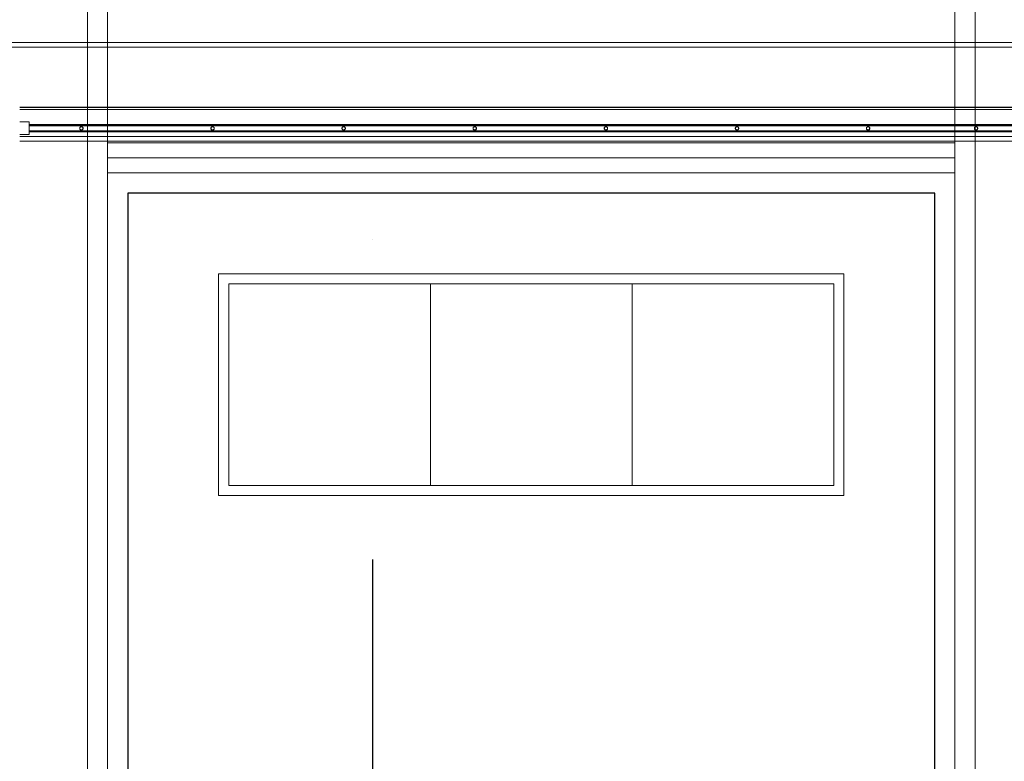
# Model space of a CAD drawing. Header units: millimetres. Extents: x 295996 to 512960, y -33037 to 76497.
# Tile 34 of 256: x 366319 to 371200, y 51827 to 55505. Entities that reach past the tile are written whole.
import ezdxf

# ---------------------------------------------------------------- set-up
doc = ezdxf.new("R2010")
doc.units = ezdxf.units.MM
doc.header["$LTSCALE"] = 0.25
doc.linetypes.add('DASHDOT', pattern=[25.4, 12.7, -6.35, 0, -6.35])
doc.linetypes.add('XKITLINE00', pattern=[0])
doc.layers.get('0').update_dxf_attribs({"lineweight": 20})
for name, color, linetype in [('IN_C_OSA', 6, 'DASHDOT'), ('IN_C_TENKA', 7, 'Continuous'), ('IN_VYPLNE OTVORU', 151, 'Continuous')]:
    doc.layers.add(name, color=color, linetype=linetype)
doc.layers.add('Položka', color=2, linetype='Continuous', lineweight=0)

msp = doc.modelspace()

# ---------------------------------------------------------------- linework, layer by layer
at = {"linetype": 'XKITLINE00', "lineweight": 0}
for p, q in [((369006.25911, 55391.76798), (362774.35901, 55391.76798)), ((369006.25911, 55368.76801), (362774.35901, 55368.76801)), ((373865.35909, 55391.76798), (369006.25911, 55391.76798)), ((373865.35909, 55368.76801), (369006.25911, 55368.76801)), ((369006.25911, 55070.36799), (366319.36922, 55070.36799)), ((369006.25911, 55068.95378), (366319.36922, 55068.95378)), ((369006.25911, 55059.74667), (366319.36922, 55059.74667)), ((369006.25911, 55059.03956), (366319.36922, 55059.03956)), ((373569.75916, 55070.36799), (369006.25911, 55070.36799)), ((373570.35902, 55068.95378), (369006.25911, 55068.95378)), ((373570.35902, 55059.74667), (369006.25911, 55059.74667)), ((373570.35902, 55059.03956), (369006.25911, 55059.03956)), ((366366.37903, 54998.26794), (366319.3692, 54998.26794)), ((369006.25911, 54984.76799), (366366.37893, 54984.76799)), ((369006.25911, 54981.76799), (366366.37893, 54981.76799)), ((369006.25911, 54980.76799), (366366.37893, 54980.76799)), ((369006.25911, 54977.76799), (366366.37893, 54977.76799)), ((366366.37905, 54935.30289), (366366.37905, 54998.26799)), ((366366.37905, 54998.26799), (366366.37905, 54998.23305)), ((366616.97217, 54967.15004), (366616.87162, 54966.2305)), ((366616.87162, 54966.2305), (366616.87162, 54965.30548)), ((366616.87162, 54965.30548), (366616.97217, 54964.38594)), ((366617.17203, 54968.05321), (366616.97217, 54967.15004)), ((366616.97217, 54964.38594), (366617.17203, 54963.48277)), ((366617.4688, 54968.92932), (366617.17203, 54968.05321)), ((366617.17203, 54963.48277), (366617.4688, 54962.60666)), ((366617.85903, 54969.76799), (366617.4688, 54968.92932)), ((366617.4688, 54962.60666), (366617.85903, 54961.76799)), ((366625.35908, 54974.42824), (366617.85903, 54970.09812)), ((366617.85903, 54961.43786), (366617.85903, 54970.09812)), ((366625.35908, 54957.10774), (366617.85903, 54961.43786)), ((366618.67615, 54971.02048), (366618.14496, 54970.26318)), ((366618.14496, 54961.2728), (366618.67615, 54960.51551)), ((366619.28644, 54971.71558), (366618.67615, 54971.02048)), ((366618.67615, 54960.51551), (366619.28644, 54959.82041)), ((366619.96874, 54972.34022), (366619.28644, 54971.71558)), ((366620.71481, 54972.88705), (366619.96874, 54972.34022)), ((366621.5159, 54973.34955), (366620.71481, 54972.88705)), ((366622.36252, 54973.72228), (366621.5159, 54973.34955)), ((366623.24461, 54974.0008), (366622.36252, 54973.72228)), ((366624.15173, 54974.18181), (366623.24461, 54974.0008)), ((366625.07316, 54974.26318), (366624.15173, 54974.18181)), ((366625.35908, 54974.42824), (366632.85908, 54970.09812)), ((366625.35908, 54957.10774), (366632.85908, 54961.43786)), ((366626.56638, 54974.18181), (366625.64495, 54974.26318)), ((366627.4735, 54974.0008), (366626.56638, 54974.18181)), ((366628.35559, 54973.72228), (366627.4735, 54974.0008)), ((366629.20221, 54973.34955), (366628.35559, 54973.72228)), ((366630.0033, 54972.88705), (366629.20221, 54973.34955)), ((366630.74937, 54972.34022), (366630.0033, 54972.88705)), ((366631.43167, 54971.71558), (366630.74937, 54972.34022)), ((366632.04196, 54971.02048), (366631.43167, 54971.71558)), ((366631.43167, 54959.82041), (366632.04196, 54960.51551)), ((366632.57315, 54970.26318), (366632.04196, 54971.02048)), ((366632.04196, 54960.51551), (366632.57315, 54961.2728)), ((366632.85908, 54970.09812), (366632.85908, 54961.43786)), ((366633.24931, 54968.92932), (366632.85908, 54969.76799)), ((366632.85908, 54961.76799), (366633.24931, 54962.60666)), ((366633.54608, 54968.05321), (366633.24931, 54968.92932)), ((366633.24931, 54962.60666), (366633.54608, 54963.48277)), ((366633.74594, 54967.15004), (366633.54608, 54968.05321)), ((366633.54608, 54963.48277), (366633.74594, 54964.38594)), ((366633.84649, 54966.2305), (366633.74594, 54967.15004)), ((366633.74594, 54964.38594), (366633.84649, 54965.30548)), ((366633.84649, 54965.30548), (366633.84649, 54966.2305)), ((367266.97217, 54967.15004), (367266.87164, 54966.2305)), ((367266.87164, 54966.2305), (367266.87164, 54965.30548)), ((367266.87164, 54965.30548), (367266.97217, 54964.38594)), ((367267.17201, 54968.05321), (367266.97217, 54967.15004)), ((367266.97217, 54964.38594), (367267.17201, 54963.48277)), ((367267.46881, 54968.92932), (367267.17201, 54968.05321)), ((367267.17201, 54963.48277), (367267.46881, 54962.60666)), ((367267.85905, 54969.76799), (367267.46881, 54968.92932)), ((367267.46881, 54962.60666), (367267.85905, 54961.76799)), ((367267.85905, 54970.09812), (367275.35906, 54974.42824)), ((367267.85905, 54961.43786), (367267.85905, 54970.09812)), ((367275.35906, 54957.10774), (367267.85905, 54961.43786)), ((367268.67614, 54971.02048), (367268.14496, 54970.26318)), ((367268.14496, 54961.2728), (367268.67614, 54960.51551)), ((367269.28647, 54971.71558), (367268.67614, 54971.02048)), ((367268.67614, 54960.51551), (367269.28647, 54959.82041)), ((367269.96871, 54972.34022), (367269.28647, 54971.71558)), ((367270.7148, 54972.88705), (367269.96871, 54972.34022)), ((367271.5159, 54973.34955), (367270.7148, 54972.88705)), ((367272.3625, 54973.72228), (367271.5159, 54973.34955)), ((367273.24459, 54974.0008), (367272.3625, 54973.72228)), ((367274.15172, 54974.18181), (367273.24459, 54974.0008)), ((367275.07315, 54974.26318), (367274.15172, 54974.18181)), ((367282.85905, 54970.09812), (367275.35906, 54974.42824)), ((367275.35906, 54957.10774), (367282.85905, 54961.43786)), ((367276.56638, 54974.18181), (367275.64495, 54974.26318)), ((367277.47352, 54974.0008), (367276.56638, 54974.18181)), ((367278.35561, 54973.72228), (367277.47352, 54974.0008)), ((367279.20222, 54973.34955), (367278.35561, 54973.72228)), ((367280.00331, 54972.88705), (367279.20222, 54973.34955)), ((367280.74939, 54972.34022), (367280.00331, 54972.88705)), ((367281.43164, 54971.71558), (367280.74939, 54972.34022)), ((367282.04198, 54971.02048), (367281.43164, 54971.71558)), ((367281.43164, 54959.82041), (367282.04198, 54960.51551)), ((367282.57316, 54970.26318), (367282.04198, 54971.02048)), ((367282.04198, 54960.51551), (367282.57316, 54961.2728)), ((367282.85905, 54970.09812), (367282.85905, 54961.43786)), ((367283.2493, 54968.92932), (367282.85905, 54969.76799)), ((367282.85905, 54961.76799), (367283.2493, 54962.60666)), ((367283.5461, 54968.05321), (367283.2493, 54968.92932)), ((367283.2493, 54962.60666), (367283.5461, 54963.48277)), ((367283.74594, 54967.15004), (367283.5461, 54968.05321)), ((367283.5461, 54963.48277), (367283.74594, 54964.38594)), ((367283.84646, 54966.2305), (367283.74594, 54967.15004)), ((367283.74594, 54964.38594), (367283.84646, 54965.30548)), ((367283.84646, 54965.30548), (367283.84646, 54966.2305)), ((367916.97216, 54967.15004), (367916.87166, 54966.2305)), ((367916.87166, 54966.2305), (367916.87166, 54965.30548)), ((367916.87166, 54965.30548), (367916.97216, 54964.38594)), ((367917.17201, 54968.05321), (367916.97216, 54967.15004)), ((367916.97216, 54964.38594), (367917.17201, 54963.48277)), ((367917.46881, 54968.92932), (367917.17201, 54968.05321)), ((367917.17201, 54963.48277), (367917.46881, 54962.60666)), ((367917.85904, 54969.76799), (367917.46881, 54968.92932)), ((367917.46881, 54962.60666), (367917.85904, 54961.76799)), ((367917.85904, 54970.09812), (367925.35907, 54974.42824)), ((367917.85904, 54961.43786), (367917.85904, 54970.09812)), ((367917.85904, 54961.43786), (367925.35907, 54957.10774)), ((367918.67613, 54971.02048), (367918.14497, 54970.26318)), ((367918.14497, 54961.2728), (367918.67613, 54960.51551)), ((367919.28649, 54971.71558), (367918.67613, 54971.02048)), ((367918.67613, 54960.51551), (367919.28649, 54959.82041)), ((367919.96872, 54972.34022), (367919.28649, 54971.71558)), ((367920.71482, 54972.88705), (367919.96872, 54972.34022)), ((367921.51591, 54973.34955), (367920.71482, 54972.88705)), ((367922.3625, 54973.72228), (367921.51591, 54973.34955)), ((367923.24459, 54974.0008), (367922.3625, 54973.72228)), ((367924.15172, 54974.18181), (367923.24459, 54974.0008)), ((367925.07314, 54974.26318), (367924.15172, 54974.18181)), ((367925.35907, 54974.42824), (367932.85906, 54970.09812)), ((367932.85906, 54961.43786), (367925.35907, 54957.10774)), ((367926.56639, 54974.18181), (367925.64496, 54974.26318)), ((367927.47351, 54974.0008), (367926.56639, 54974.18181)), ((367928.3556, 54973.72228), (367927.47351, 54974.0008)), ((367929.20223, 54973.34955), (367928.3556, 54973.72228)), ((367930.00331, 54972.88705), (367929.20223, 54973.34955)), ((367930.74938, 54972.34022), (367930.00331, 54972.88705)), ((367931.43165, 54971.71558), (367930.74938, 54972.34022)), ((367932.04197, 54971.02048), (367931.43165, 54971.71558)), ((367931.43165, 54959.82041), (367932.04197, 54960.51551)), ((367932.57317, 54970.26318), (367932.04197, 54971.02048)), ((367932.04197, 54960.51551), (367932.57317, 54961.2728)), ((367932.85906, 54961.43786), (367932.85906, 54970.09812)), ((367933.24929, 54968.92932), (367932.85906, 54969.76799)), ((367932.85906, 54961.76799), (367933.24929, 54962.60666)), ((367933.54609, 54968.05321), (367933.24929, 54968.92932)), ((367933.24929, 54962.60666), (367933.54609, 54963.48277)), ((367933.74595, 54967.15004), (367933.54609, 54968.05321)), ((367933.54609, 54963.48277), (367933.74595, 54964.38594)), ((367933.84647, 54966.2305), (367933.74595, 54967.15004)), ((367933.74595, 54964.38594), (367933.84647, 54965.30548)), ((367933.84647, 54965.30548), (367933.84647, 54966.2305)), ((368566.97216, 54967.15004), (368566.87167, 54966.2305)), ((368566.87167, 54966.2305), (368566.87167, 54965.30548)), ((368566.87167, 54965.30548), (368566.97216, 54964.38594)), ((368567.17196, 54968.05321), (368566.97216, 54967.15004)), ((368566.97216, 54964.38594), (368567.17196, 54963.48277)), ((368567.46879, 54968.92932), (368567.17196, 54968.05321)), ((368567.17196, 54963.48277), (368567.46879, 54962.60666)), ((368567.85908, 54969.76799), (368567.46879, 54968.92932)), ((368567.46879, 54962.60666), (368567.85908, 54961.76799)), ((368567.85908, 54970.09812), (368575.35901, 54974.42824)), ((368567.85908, 54970.09812), (368567.85908, 54961.43786)), ((368575.35901, 54957.10774), (368567.85908, 54961.43786)), ((368568.67614, 54971.02048), (368568.14494, 54970.26318)), ((368568.14494, 54961.2728), (368568.67614, 54960.51551)), ((368569.28649, 54971.71558), (368568.67614, 54971.02048)), ((368568.67614, 54960.51551), (368569.28649, 54959.82041)), ((368569.96873, 54972.34022), (368569.28649, 54971.71558)), ((368570.71486, 54972.88705), (368569.96873, 54972.34022)), ((368571.51594, 54973.34955), (368570.71486, 54972.88705)), ((368572.36245, 54973.72228), (368571.51594, 54973.34955)), ((368573.2446, 54974.0008), (368572.36245, 54973.72228)), ((368574.15178, 54974.18181), (368573.2446, 54974.0008)), ((368575.07315, 54974.26318), (368574.15178, 54974.18181)), ((368582.85907, 54970.09812), (368575.35901, 54974.42824)), ((368582.85907, 54961.43786), (368575.35901, 54957.10774)), ((368576.56636, 54974.18181), (368575.645, 54974.26318)), ((368577.47355, 54974.0008), (368576.56636, 54974.18181)), ((368578.35558, 54973.72228), (368577.47355, 54974.0008)), ((368579.2022, 54973.34955), (368578.35558, 54973.72228)), ((368580.00329, 54972.88705), (368579.2022, 54973.34955)), ((368580.74942, 54972.34022), (368580.00329, 54972.88705)), ((368581.43165, 54971.71558), (368580.74942, 54972.34022)), ((368582.04201, 54971.02048), (368581.43165, 54971.71558)), ((368581.43165, 54959.82041), (368582.04201, 54960.51551)), ((368582.5732, 54970.26318), (368582.04201, 54971.02048)), ((368582.04201, 54960.51551), (368582.5732, 54961.2728)), ((368582.85907, 54970.09812), (368582.85907, 54961.43786)), ((368583.24936, 54968.92932), (368582.85907, 54969.76799)), ((368582.85907, 54961.76799), (368583.24936, 54962.60666)), ((368583.54607, 54968.05321), (368583.24936, 54968.92932)), ((368583.24936, 54962.60666), (368583.54607, 54963.48277)), ((368583.74598, 54967.15004), (368583.54607, 54968.05321)), ((368583.54607, 54963.48277), (368583.74598, 54964.38594)), ((368583.84648, 54966.2305), (368583.74598, 54967.15004)), ((368583.74598, 54964.38594), (368583.84648, 54965.30548)), ((368583.84648, 54965.30548), (368583.84648, 54966.2305)), ((373538.53872, 54984.76799), (369006.25911, 54984.76799)), ((373538.53872, 54981.76799), (369006.25911, 54981.76799)), ((373538.53872, 54980.76799), (369006.25911, 54980.76799)), ((373520.85903, 54977.76799), (369006.25911, 54977.76799)), ((369216.97212, 54967.15002), (369216.87163, 54966.23044)), ((369216.87163, 54966.23044), (369216.87163, 54965.3055)), ((369216.87163, 54965.3055), (369216.97212, 54964.38592)), ((369217.17203, 54968.05327), (369216.97212, 54967.15002)), ((369216.97212, 54964.38592), (369217.17203, 54963.48279)), ((369217.46887, 54968.92934), (369217.17203, 54968.05327)), ((369217.17203, 54963.48279), (369217.46887, 54962.60672)), ((369217.85904, 54969.76798), (369217.46887, 54968.92934)), ((369217.46887, 54962.60672), (369217.85904, 54961.76796)), ((369217.85904, 54970.09807), (369225.35909, 54974.42823)), ((369217.85904, 54970.09807), (369217.85904, 54961.43787)), ((369225.35909, 54957.10771), (369217.85904, 54961.43787)), ((369218.6761, 54971.02051), (369218.1449, 54970.26317)), ((369218.1449, 54961.27277), (369218.6761, 54960.51555)), ((369219.28645, 54971.71562), (369218.6761, 54971.02051)), ((369218.6761, 54960.51555), (369219.28645, 54959.82044)), ((369219.96868, 54972.34028), (369219.28645, 54971.71562)), ((369220.71481, 54972.88709), (369219.96868, 54972.34028)), ((369221.5159, 54973.3495), (369220.71481, 54972.88709)), ((369222.36253, 54973.72227), (369221.5159, 54973.3495)), ((369223.24456, 54974.00074), (369222.36253, 54973.72227)), ((369224.15174, 54974.18182), (369223.24456, 54974.00074)), ((369225.07311, 54974.26312), (369224.15174, 54974.18182)), ((369232.85902, 54970.09807), (369225.35909, 54974.42823)), ((369232.85902, 54961.43787), (369225.35909, 54957.10771)), ((369226.56644, 54974.18182), (369225.64495, 54974.26312)), ((369227.4735, 54974.00074), (369226.56644, 54974.18182)), ((369228.35565, 54973.72227), (369227.4735, 54974.00074)), ((369229.20216, 54973.3495), (369228.35565, 54973.72227)), ((369230.00324, 54972.88709), (369229.20216, 54973.3495)), ((369230.74938, 54972.34028), (369230.00324, 54972.88709)), ((369231.43161, 54971.71562), (369230.74938, 54972.34028)), ((369232.04196, 54971.02051), (369231.43161, 54971.71562)), ((369231.43161, 54959.82044), (369232.04196, 54960.51555)), ((369232.57316, 54970.26317), (369232.04196, 54971.02051)), ((369232.04196, 54960.51555), (369232.57316, 54961.27277)), ((369232.85902, 54970.09807), (369232.85902, 54961.43787)), ((369233.24931, 54968.92934), (369232.85902, 54969.76798)), ((369232.85902, 54961.76796), (369233.24931, 54962.60672)), ((369233.54615, 54968.05327), (369233.24931, 54968.92934)), ((369233.24931, 54962.60672), (369233.54615, 54963.48279)), ((369233.74594, 54967.15002), (369233.54615, 54968.05327)), ((369233.54615, 54963.48279), (369233.74594, 54964.38592)), ((369233.84643, 54966.23044), (369233.74594, 54967.15002)), ((369233.74594, 54964.38592), (369233.84643, 54965.3055)), ((369233.84643, 54965.3055), (369233.84643, 54966.23044)), ((369866.97222, 54967.15002), (369866.8716, 54966.23044)), ((369866.8716, 54966.23044), (369866.8716, 54965.3055)), ((369866.8716, 54965.3055), (369866.97222, 54964.38592)), ((369867.17201, 54968.05327), (369866.97222, 54967.15002)), ((369866.97222, 54964.38592), (369867.17201, 54963.48279)), ((369867.46884, 54968.92934), (369867.17201, 54968.05327)), ((369867.17201, 54963.48279), (369867.46884, 54962.60672)), ((369867.85913, 54969.76798), (369867.46884, 54968.92934)), ((369867.46884, 54962.60672), (369867.85913, 54961.76796)), ((369867.85913, 54970.09807), (369875.35907, 54974.42823)), ((369867.85913, 54970.09807), (369867.85913, 54961.43787)), ((369875.35907, 54957.10771), (369867.85913, 54961.43787)), ((369868.67619, 54971.02051), (369868.145, 54970.26317)), ((369868.145, 54961.27277), (369868.67619, 54960.51555)), ((369869.28654, 54971.71562), (369868.67619, 54971.02051)), ((369868.67619, 54960.51555), (369869.28654, 54959.82044)), ((369869.96866, 54972.34028), (369869.28654, 54971.71562)), ((369870.71491, 54972.88709), (369869.96866, 54972.34028)), ((369871.516, 54973.3495), (369870.71491, 54972.88709)), ((369872.36238, 54973.72227), (369871.516, 54973.3495)), ((369873.24453, 54974.00074), (369872.36238, 54973.72227)), ((369874.15171, 54974.18182), (369873.24453, 54974.00074)), ((369875.0732, 54974.26312), (369874.15171, 54974.18182)), ((369882.859, 54970.09807), (369875.35907, 54974.42823)), ((369882.859, 54961.43787), (369875.35907, 54957.10771)), ((369876.56642, 54974.18182), (369875.64493, 54974.26312)), ((369877.4736, 54974.00074), (369876.56642, 54974.18182)), ((369878.35551, 54973.72227), (369877.4736, 54974.00074)), ((369879.20213, 54973.3495), (369878.35551, 54973.72227)), ((369880.00322, 54972.88709), (369879.20213, 54973.3495)), ((369880.74947, 54972.34028), (369880.00322, 54972.88709)), ((369881.43159, 54971.71562), (369880.74947, 54972.34028)), ((369882.04194, 54971.02051), (369881.43159, 54971.71562)), ((369881.43159, 54959.82044), (369882.04194, 54960.51555)), ((369882.57314, 54970.26317), (369882.04194, 54971.02051)), ((369882.04194, 54960.51555), (369882.57314, 54961.27277)), ((369882.859, 54970.09807), (369882.859, 54961.43787)), ((369883.24929, 54968.92934), (369882.859, 54969.76798)), ((369882.859, 54961.76796), (369883.24929, 54962.60672)), ((369883.54612, 54968.05327), (369883.24929, 54968.92934)), ((369883.24929, 54962.60672), (369883.54612, 54963.48279)), ((369883.74592, 54967.15002), (369883.54612, 54968.05327)), ((369883.54612, 54963.48279), (369883.74592, 54964.38592)), ((369883.84653, 54966.23044), (369883.74592, 54967.15002)), ((369883.74592, 54964.38592), (369883.84653, 54965.3055)), ((369883.84653, 54965.3055), (369883.84653, 54966.23044)), ((370516.97207, 54967.15002), (370516.8717, 54966.23044)), ((370516.8717, 54966.23044), (370516.8717, 54965.3055)), ((370516.8717, 54965.3055), (370516.97207, 54964.38592)), ((370517.17211, 54968.05327), (370516.97207, 54967.15002)), ((370516.97207, 54964.38592), (370517.17211, 54963.48279)), ((370517.4687, 54968.92934), (370517.17211, 54968.05327)), ((370517.17211, 54963.48279), (370517.4687, 54962.60672)), ((370517.85899, 54969.76798), (370517.4687, 54968.92934)), ((370517.4687, 54962.60672), (370517.85899, 54961.76796)), ((370517.85899, 54970.09807), (370525.35916, 54974.42823)), ((370517.85899, 54970.09807), (370517.85899, 54961.43787)), ((370525.35916, 54957.10771), (370517.85899, 54961.43787)), ((370518.67605, 54971.02051), (370518.14485, 54970.26317)), ((370518.14485, 54961.27277), (370518.67605, 54960.51555)), ((370519.2864, 54971.71562), (370518.67605, 54971.02051)), ((370518.67605, 54960.51555), (370519.2864, 54959.82044)), ((370519.96876, 54972.34028), (370519.2864, 54971.71562)), ((370520.71477, 54972.88709), (370519.96876, 54972.34028)), ((370521.51585, 54973.3495), (370520.71477, 54972.88709)), ((370522.36248, 54973.72227), (370521.51585, 54973.3495)), ((370523.24463, 54974.00074), (370522.36248, 54973.72227)), ((370524.15181, 54974.18182), (370523.24463, 54974.00074)), ((370525.07306, 54974.26312), (370524.15181, 54974.18182)), ((370532.85909, 54970.09807), (370525.35916, 54974.42823)), ((370532.85909, 54961.43787), (370525.35916, 54957.10771)), ((370526.56627, 54974.18182), (370525.64502, 54974.26312)), ((370527.47346, 54974.00074), (370526.56627, 54974.18182)), ((370528.35561, 54973.72227), (370527.47346, 54974.00074)), ((370529.20223, 54973.3495), (370528.35561, 54973.72227)), ((370530.00332, 54972.88709), (370529.20223, 54973.3495)), ((370530.74933, 54972.34028), (370530.00332, 54972.88709)), ((370531.43168, 54971.71562), (370530.74933, 54972.34028)), ((370532.04203, 54971.02051), (370531.43168, 54971.71562)), ((370531.43168, 54959.82044), (370532.04203, 54960.51555)), ((370532.57323, 54970.26317), (370532.04203, 54971.02051)), ((370532.04203, 54960.51555), (370532.57323, 54961.27277)), ((370532.85909, 54970.09807), (370532.85909, 54961.43787)), ((370533.24939, 54968.92934), (370532.85909, 54969.76798)), ((370532.85909, 54961.76796), (370533.24939, 54962.60672)), ((370533.54622, 54968.05327), (370533.24939, 54968.92934)), ((370533.24939, 54962.60672), (370533.54622, 54963.48279)), ((370533.74601, 54967.15002), (370533.54622, 54968.05327)), ((370533.54622, 54963.48279), (370533.74601, 54964.38592)), ((370533.84639, 54966.23044), (370533.74601, 54967.15002)), ((370533.74601, 54964.38592), (370533.84639, 54965.3055)), ((370533.84639, 54965.3055), (370533.84639, 54966.23044)), ((371051.97216, 54967.15002), (371051.87155, 54966.23044)), ((371051.87155, 54966.23044), (371051.87155, 54965.3055)), ((371051.87155, 54965.3055), (371051.97216, 54964.38592)), ((371052.17195, 54968.05327), (371051.97216, 54967.15002)), ((371051.97216, 54964.38592), (371052.17195, 54963.48279)), ((371052.46878, 54968.92934), (371052.17195, 54968.05327)), ((371052.17195, 54963.48279), (371052.46878, 54962.60672)), ((371052.85908, 54969.76798), (371052.46878, 54968.92934)), ((371052.46878, 54962.60672), (371052.85908, 54961.76796)), ((371052.85908, 54970.09807), (371060.35901, 54974.42823)), ((371052.85908, 54970.09807), (371052.85908, 54961.43787)), ((371060.35901, 54957.10771), (371052.85908, 54961.43787)), ((371053.67614, 54971.02051), (371053.14494, 54970.26317)), ((371053.14494, 54961.27277), (371053.67614, 54960.51555)), ((371054.28649, 54971.71562), (371053.67614, 54971.02051)), ((371053.67614, 54960.51555), (371054.28649, 54959.82044)), ((371054.9686, 54972.34028), (371054.28649, 54971.71562)), ((371055.71485, 54972.88709), (371054.9686, 54972.34028)), ((371056.51594, 54973.3495), (371055.71485, 54972.88709)), ((371057.36256, 54973.72227), (371056.51594, 54973.3495)), ((371058.24447, 54974.00074), (371057.36256, 54973.72227)), ((371059.15166, 54974.18182), (371058.24447, 54974.00074)), ((371060.07314, 54974.26312), (371059.15166, 54974.18182)), ((371067.85894, 54970.09807), (371060.35901, 54974.42823)), ((371067.85894, 54961.43787), (371060.35901, 54957.10771)), ((371061.56636, 54974.18182), (371060.64487, 54974.26312)), ((371062.47354, 54974.00074), (371061.56636, 54974.18182)), ((371063.35569, 54973.72227), (371062.47354, 54974.00074)), ((371064.20232, 54973.3495), (371063.35569, 54973.72227)), ((371065.0034, 54972.88709), (371064.20232, 54973.3495)), ((371065.74941, 54972.34028), (371065.0034, 54972.88709)), ((371066.43153, 54971.71562), (371065.74941, 54972.34028)), ((371067.04188, 54971.02051), (371066.43153, 54971.71562)), ((371066.43153, 54959.82044), (371067.04188, 54960.51555)), ((371067.57308, 54970.26317), (371067.04188, 54971.02051)), ((371067.04188, 54960.51555), (371067.57308, 54961.27277)), ((371067.85894, 54970.09807), (371067.85894, 54961.43787)), ((371068.24923, 54968.92934), (371067.85894, 54969.76798)), ((371067.85894, 54961.76796), (371068.24923, 54962.60672)), ((371068.54606, 54968.05327), (371068.24923, 54968.92934)), ((371068.24923, 54962.60672), (371068.54606, 54963.48279)), ((371068.74586, 54967.15002), (371068.54606, 54968.05327)), ((371068.54606, 54963.48279), (371068.74586, 54964.38592)), ((371068.84647, 54966.23044), (371068.74586, 54967.15002)), ((371068.74586, 54964.38592), (371068.84647, 54965.3055)), ((371068.84647, 54965.3055), (371068.84647, 54966.23044)), ((366366.37903, 54935.26798), (366319.3692, 54935.26798)), ((369006.25911, 54924.76799), (366319.36922, 54924.76799)), ((369006.25911, 54953.76799), (366366.37893, 54953.76799)), ((369006.25911, 54951.76799), (366366.37893, 54951.76799)), ((369006.25911, 54947.76799), (366366.37893, 54947.76799)), ((366619.28644, 54959.82041), (366619.96874, 54959.19575)), ((366619.96874, 54959.19575), (366620.71481, 54958.64893)), ((366620.71481, 54958.64893), (366621.5159, 54958.18642)), ((366621.5159, 54958.18642), (366622.36252, 54957.81371)), ((366622.36252, 54957.81371), (366623.24461, 54957.53519)), ((366623.24461, 54957.53519), (366624.15173, 54957.35417)), ((366624.15173, 54957.35417), (366625.07316, 54957.2728)), ((366625.64495, 54957.2728), (366626.56638, 54957.35417)), ((366626.56638, 54957.35417), (366627.4735, 54957.53519)), ((366627.4735, 54957.53519), (366628.35559, 54957.81371)), ((366628.35559, 54957.81371), (366629.20221, 54958.18642)), ((366629.20221, 54958.18642), (366630.0033, 54958.64893)), ((366630.0033, 54958.64893), (366630.74937, 54959.19575)), ((366630.74937, 54959.19575), (366631.43167, 54959.82041)), ((367269.28647, 54959.82041), (367269.96871, 54959.19575)), ((367269.96871, 54959.19575), (367270.7148, 54958.64893)), ((367270.7148, 54958.64893), (367271.5159, 54958.18642)), ((367271.5159, 54958.18642), (367272.3625, 54957.81371)), ((367272.3625, 54957.81371), (367273.24459, 54957.53519)), ((367273.24459, 54957.53519), (367274.15172, 54957.35417)), ((367274.15172, 54957.35417), (367275.07315, 54957.2728)), ((367275.64495, 54957.2728), (367276.56638, 54957.35417)), ((367276.56638, 54957.35417), (367277.47352, 54957.53519)), ((367277.47352, 54957.53519), (367278.35561, 54957.81371)), ((367278.35561, 54957.81371), (367279.20222, 54958.18642)), ((367279.20222, 54958.18642), (367280.00331, 54958.64893)), ((367280.00331, 54958.64893), (367280.74939, 54959.19575)), ((367280.74939, 54959.19575), (367281.43164, 54959.82041)), ((367919.28649, 54959.82041), (367919.96872, 54959.19575)), ((367919.96872, 54959.19575), (367920.71482, 54958.64893)), ((367920.71482, 54958.64893), (367921.51591, 54958.18642)), ((367921.51591, 54958.18642), (367922.3625, 54957.81371)), ((367922.3625, 54957.81371), (367923.24459, 54957.53519)), ((367923.24459, 54957.53519), (367924.15172, 54957.35417)), ((367924.15172, 54957.35417), (367925.07314, 54957.2728)), ((367925.64496, 54957.2728), (367926.56639, 54957.35417)), ((367926.56639, 54957.35417), (367927.47351, 54957.53519)), ((367927.47351, 54957.53519), (367928.3556, 54957.81371)), ((367928.3556, 54957.81371), (367929.20223, 54958.18642)), ((367929.20223, 54958.18642), (367930.00331, 54958.64893)), ((367930.00331, 54958.64893), (367930.74938, 54959.19575)), ((367930.74938, 54959.19575), (367931.43165, 54959.82041)), ((368569.28649, 54959.82041), (368569.96873, 54959.19575)), ((368569.96873, 54959.19575), (368570.71486, 54958.64893)), ((368570.71486, 54958.64893), (368571.51594, 54958.18642)), ((368571.51594, 54958.18642), (368572.36245, 54957.81371)), ((368572.36245, 54957.81371), (368573.2446, 54957.53519)), ((368573.2446, 54957.53519), (368574.15178, 54957.35417)), ((368574.15178, 54957.35417), (368575.07315, 54957.2728)), ((368575.645, 54957.2728), (368576.56636, 54957.35417)), ((368576.56636, 54957.35417), (368577.47355, 54957.53519)), ((368577.47355, 54957.53519), (368578.35558, 54957.81371)), ((368578.35558, 54957.81371), (368579.2022, 54958.18642)), ((368579.2022, 54958.18642), (368580.00329, 54958.64893)), ((368580.00329, 54958.64893), (368580.74942, 54959.19575)), ((368580.74942, 54959.19575), (368581.43165, 54959.82041)), ((373520.85903, 54953.76799), (369006.25911, 54953.76799)), ((373520.85903, 54951.76799), (369006.25911, 54951.76799)), ((373520.85903, 54947.76799), (369006.25911, 54947.76799)), ((373520.85903, 54924.76799), (369006.25911, 54924.76799)), ((369219.28645, 54959.82044), (369219.96868, 54959.19578)), ((369219.96868, 54959.19578), (369220.71481, 54958.64897)), ((369220.71481, 54958.64897), (369221.5159, 54958.18644)), ((369221.5159, 54958.18644), (369222.36253, 54957.81367)), ((369222.36253, 54957.81367), (369223.24456, 54957.5352)), ((369223.24456, 54957.5352), (369224.15174, 54957.35412)), ((369224.15174, 54957.35412), (369225.07311, 54957.27282)), ((369225.64495, 54957.27282), (369226.56644, 54957.35412)), ((369226.56644, 54957.35412), (369227.4735, 54957.5352)), ((369227.4735, 54957.5352), (369228.35565, 54957.81367)), ((369228.35565, 54957.81367), (369229.20216, 54958.18644)), ((369229.20216, 54958.18644), (369230.00324, 54958.64897)), ((369230.00324, 54958.64897), (369230.74938, 54959.19578)), ((369230.74938, 54959.19578), (369231.43161, 54959.82044)), ((369869.28654, 54959.82044), (369869.96866, 54959.19578)), ((369869.96866, 54959.19578), (369870.71491, 54958.64897)), ((369870.71491, 54958.64897), (369871.516, 54958.18644)), ((369871.516, 54958.18644), (369872.36238, 54957.81367)), ((369872.36238, 54957.81367), (369873.24453, 54957.5352)), ((369873.24453, 54957.5352), (369874.15171, 54957.35412)), ((369874.15171, 54957.35412), (369875.0732, 54957.27282)), ((369875.64493, 54957.27282), (369876.56642, 54957.35412)), ((369876.56642, 54957.35412), (369877.4736, 54957.5352)), ((369877.4736, 54957.5352), (369878.35551, 54957.81367)), ((369878.35551, 54957.81367), (369879.20213, 54958.18644)), ((369879.20213, 54958.18644), (369880.00322, 54958.64897)), ((369880.00322, 54958.64897), (369880.74947, 54959.19578)), ((369880.74947, 54959.19578), (369881.43159, 54959.82044)), ((370519.2864, 54959.82044), (370519.96876, 54959.19578)), ((370519.96876, 54959.19578), (370520.71477, 54958.64897)), ((370520.71477, 54958.64897), (370521.51585, 54958.18644)), ((370521.51585, 54958.18644), (370522.36248, 54957.81367)), ((370522.36248, 54957.81367), (370523.24463, 54957.5352)), ((370523.24463, 54957.5352), (370524.15181, 54957.35412)), ((370524.15181, 54957.35412), (370525.07306, 54957.27282)), ((370525.64502, 54957.27282), (370526.56627, 54957.35412)), ((370526.56627, 54957.35412), (370527.47346, 54957.5352)), ((370527.47346, 54957.5352), (370528.35561, 54957.81367)), ((370528.35561, 54957.81367), (370529.20223, 54958.18644)), ((370529.20223, 54958.18644), (370530.00332, 54958.64897)), ((370530.00332, 54958.64897), (370530.74933, 54959.19578)), ((370530.74933, 54959.19578), (370531.43168, 54959.82044)), ((371054.28649, 54959.82044), (371054.9686, 54959.19578)), ((371054.9686, 54959.19578), (371055.71485, 54958.64897)), ((371055.71485, 54958.64897), (371056.51594, 54958.18644)), ((371056.51594, 54958.18644), (371057.36256, 54957.81367)), ((371057.36256, 54957.81367), (371058.24447, 54957.5352)), ((371058.24447, 54957.5352), (371059.15166, 54957.35412)), ((371059.15166, 54957.35412), (371060.07314, 54957.27282)), ((371060.64487, 54957.27282), (371061.56636, 54957.35412)), ((371061.56636, 54957.35412), (371062.47354, 54957.5352)), ((371062.47354, 54957.5352), (371063.35569, 54957.81367)), ((371063.35569, 54957.81367), (371064.20232, 54958.18644)), ((371064.20232, 54958.18644), (371065.0034, 54958.64897)), ((371065.0034, 54958.64897), (371065.74941, 54959.19578)), ((371065.74941, 54959.19578), (371066.43153, 54959.82044)), ((369006.25911, 54901.768), (366319.36922, 54901.768)), ((373294.8592, 54901.768), (369006.25911, 54901.768))]:
    msp.add_line(p, q, dxfattribs=at)
at = {"layer": 'IN_C_OSA', "color": 4, "ltscale": 1000}
msp.add_line((368070.34906, 49651.90392), (368070.34906, 59601.90392), dxfattribs=at)
at = {"layer": 'IN_C_TENKA'}
msp.add_lwpolyline([(370855.34818, 50744.76761), (370855.34818, 54644.76761), (366855.34818, 54644.76761), (366855.34818, 50744.76761)], dxfattribs=at)
at = {"layer": 'IN_VYPLNE OTVORU', "color": 8, "lineweight": 5}
for p, q in [((368355.34818, 54194.76761), (368355.34818, 53194.76761)), ((369355.34818, 54194.76761), (369355.34818, 53194.76761)), ((370355.34818, 54194.76761), (370355.34818, 53194.76761))]:
    msp.add_line(p, q, dxfattribs=at)
for points in [[(367305.34818, 54244.76761), (367305.34818, 53144.76761), (370405.34818, 53144.76761), (370405.34818, 54244.76761)], [(367355.34818, 54194.76761), (367355.34818, 53194.76761), (370355.34818, 53194.76761), (370355.34818, 54194.76761)]]:
    msp.add_lwpolyline(points, close=True, dxfattribs=at)
at = {"layer": 'Položka', "linetype": 'XKITLINE00', "lineweight": 0}
for p, q in [((366655.34906, 50189.76776), (366655.34906, 56438.11854)), ((366755.34906, 50189.76776), (366755.34906, 56428.11854)), ((370955.34906, 50189.76776), (370955.34906, 56008.11858)), ((371055.34906, 50189.76776), (371055.34906, 55998.11859)), ((370955.34906, 54894.76776), (366755.34906, 54894.76776)), ((370955.34906, 54819.76776), (366755.34906, 54819.76776)), ((370955.34906, 54819.76776), (366755.34906, 54819.76776)), ((370955.34906, 54744.76776), (366755.34906, 54744.76776)), ((366755.34906, 54419.76776), (366755.34906, 54494.76776)), ((370955.34906, 54419.76776), (370955.34906, 54494.76776)), ((366755.34906, 54344.76776), (366755.34906, 54419.76776)), ((370955.34906, 54344.76776), (370955.34906, 54419.76776))]:
    msp.add_line(p, q, dxfattribs=at)

doc.saveas('drawing.dxf')
